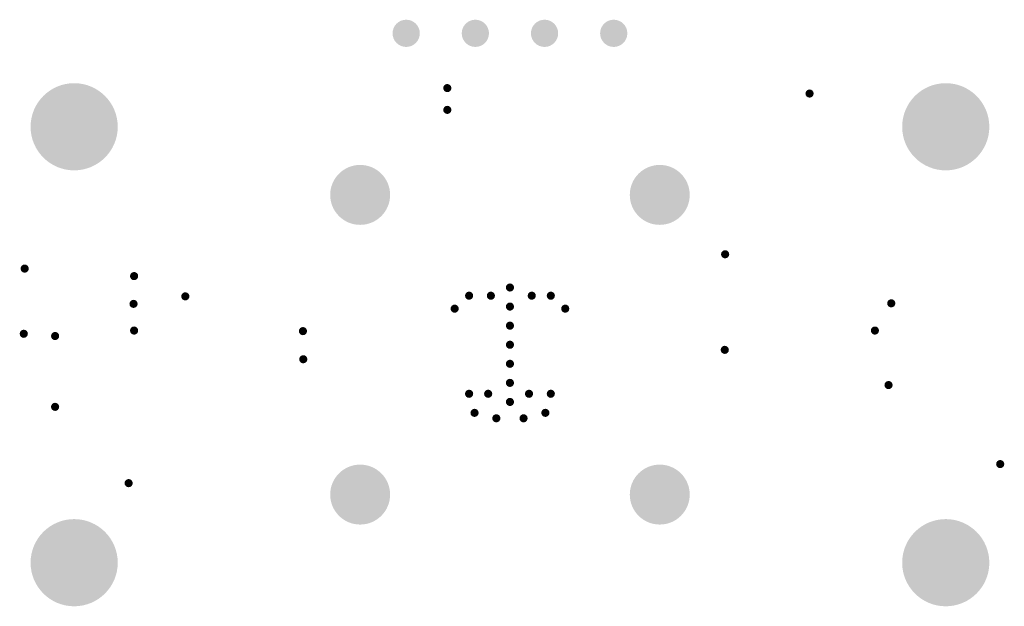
# Model space of a CAD drawing. Header units: inches. Extents: x 2.5 to 38.7, y 3.1 to 24.6.
import ezdxf

# ---------------------------------------------------------------- set-up
doc = ezdxf.new("R2010")
doc.units = ezdxf.units.IN
doc.layers.add('Pad Holes', color=156, linetype='Continuous')
doc.layers.add('Via Holes', color=16, linetype='Continuous')

# ---------------------------------------------------------------- blocks, each defined once
blk = doc.blocks.new('PIN_HEADER_2_54___VERT__1_4POS_F_________1_2318')
at = {"layer": 'Pad Holes'}
h = blk.add_hatch(color=7, dxfattribs=at)
edge = h.paths.add_edge_path()
edge.add_arc((-3.81, 0), 0.5, 0, 360)
h = blk.add_hatch(color=7, dxfattribs=at)
edge = h.paths.add_edge_path()
edge.add_arc((-1.27, 0), 0.5, 0, 360)
h = blk.add_hatch(color=7, dxfattribs=at)
edge = h.paths.add_edge_path()
edge.add_arc((1.27, 0), 0.5, 0, 360)
h = blk.add_hatch(color=7, dxfattribs=at)
edge = h.paths.add_edge_path()
edge.add_arc((3.81, 0), 0.5, 0, 360)

msp = doc.modelspace()

# ---------------------------------------------------------------- hatches: boundary and pattern name
at = {"layer": 'Pad Holes'}
h = msp.add_hatch(color=7, dxfattribs=at)
edge = h.paths.add_edge_path()
edge.add_arc((4.5, 20.68), 1.6, 0, 360)
h = msp.add_hatch(color=7, dxfattribs=at)
edge = h.paths.add_edge_path()
edge.add_arc((36.5, 20.68), 1.6, 0, 360)
h = msp.add_hatch(color=7, dxfattribs=at)
edge = h.paths.add_edge_path()
edge.add_arc((15, 18.18), 1.1, 0, 360)
h = msp.add_hatch(color=7, dxfattribs=at)
edge = h.paths.add_edge_path()
edge.add_arc((26, 18.18), 1.1, 0, 360)
h = msp.add_hatch(color=7, dxfattribs=at)
edge = h.paths.add_edge_path()
edge.add_arc((15, 7.18), 1.1, 0, 360)
h = msp.add_hatch(color=7, dxfattribs=at)
edge = h.paths.add_edge_path()
edge.add_arc((26, 7.18), 1.1, 0, 360)
h = msp.add_hatch(color=7, dxfattribs=at)
edge = h.paths.add_edge_path()
edge.add_arc((4.5, 4.68), 1.6, 0, 360)
h = msp.add_hatch(color=7, dxfattribs=at)
edge = h.paths.add_edge_path()
edge.add_arc((36.5, 4.68), 1.6, 0, 360)
at = {"layer": 'Via Holes'}
h = msp.add_hatch(color=7, dxfattribs=at)
edge = h.paths.add_edge_path()
edge.add_arc((18.2, 22.1), 0.15, 0, 360)
h = msp.add_hatch(color=7, dxfattribs=at)
edge = h.paths.add_edge_path()
edge.add_arc((31.5, 21.9), 0.15, 0, 360)
h = msp.add_hatch(color=7, dxfattribs=at)
edge = h.paths.add_edge_path()
edge.add_arc((18.2, 21.3), 0.15, 0, 360)
h = msp.add_hatch(color=7, dxfattribs=at)
edge = h.paths.add_edge_path()
edge.add_arc((28.4, 16), 0.15, 0, 360)
h = msp.add_hatch(color=7, dxfattribs=at)
edge = h.paths.add_edge_path()
edge.add_arc((2.683, 15.475), 0.15, 0, 360)
h = msp.add_hatch(color=7, dxfattribs=at)
edge = h.paths.add_edge_path()
edge.add_arc((6.7, 15.2), 0.15, 0, 360)
h = msp.add_hatch(color=7, dxfattribs=at)
edge = h.paths.add_edge_path()
edge.add_arc((20.5, 14.78), 0.15, 0, 360)
h = msp.add_hatch(color=7, dxfattribs=at)
edge = h.paths.add_edge_path()
edge.add_arc((8.581, 14.456), 0.15, 0, 360)
h = msp.add_hatch(color=7, dxfattribs=at)
edge = h.paths.add_edge_path()
edge.add_arc((19, 14.48), 0.15, 0, 360)
h = msp.add_hatch(color=7, dxfattribs=at)
edge = h.paths.add_edge_path()
edge.add_arc((19.8, 14.48), 0.15, 0, 360)
h = msp.add_hatch(color=7, dxfattribs=at)
edge = h.paths.add_edge_path()
edge.add_arc((21.3, 14.48), 0.15, 0, 360)
h = msp.add_hatch(color=7, dxfattribs=at)
edge = h.paths.add_edge_path()
edge.add_arc((22, 14.48), 0.15, 0, 360)
h = msp.add_hatch(color=7, dxfattribs=at)
edge = h.paths.add_edge_path()
edge.add_arc((6.68, 14.18), 0.15, 0, 360)
h = msp.add_hatch(color=7, dxfattribs=at)
edge = h.paths.add_edge_path()
edge.add_arc((18.47, 14.004), 0.15, 0, 360)
h = msp.add_hatch(color=7, dxfattribs=at)
edge = h.paths.add_edge_path()
edge.add_arc((20.5, 14.08), 0.15, 0, 360)
h = msp.add_hatch(color=7, dxfattribs=at)
edge = h.paths.add_edge_path()
edge.add_arc((22.53, 14.004), 0.15, 0, 360)
h = msp.add_hatch(color=7, dxfattribs=at)
edge = h.paths.add_edge_path()
edge.add_arc((34.5, 14.2), 0.15, 0, 360)
h = msp.add_hatch(color=7, dxfattribs=at)
edge = h.paths.add_edge_path()
edge.add_arc((20.5, 13.38), 0.15, 0, 360)
h = msp.add_hatch(color=7, dxfattribs=at)
edge = h.paths.add_edge_path()
edge.add_arc((2.65, 13.082), 0.15, 0, 360)
h = msp.add_hatch(color=7, dxfattribs=at)
edge = h.paths.add_edge_path()
edge.add_arc((3.8, 13), 0.15, 0, 360)
h = msp.add_hatch(color=7, dxfattribs=at)
edge = h.paths.add_edge_path()
edge.add_arc((6.7, 13.2), 0.15, 0, 360)
h = msp.add_hatch(color=7, dxfattribs=at)
edge = h.paths.add_edge_path()
edge.add_arc((12.9, 13.18), 0.15, 0, 360)
h = msp.add_hatch(color=7, dxfattribs=at)
edge = h.paths.add_edge_path()
edge.add_arc((33.9, 13.2), 0.15, 0, 360)
h = msp.add_hatch(color=7, dxfattribs=at)
edge = h.paths.add_edge_path()
edge.add_arc((20.5, 12.68), 0.15, 0, 360)
h = msp.add_hatch(color=7, dxfattribs=at)
edge = h.paths.add_edge_path()
edge.add_arc((12.912, 12.147), 0.15, 0, 360)
h = msp.add_hatch(color=7, dxfattribs=at)
edge = h.paths.add_edge_path()
edge.add_arc((28.387, 12.492), 0.15, 0, 360)
h = msp.add_hatch(color=7, dxfattribs=at)
edge = h.paths.add_edge_path()
edge.add_arc((20.5, 11.98), 0.15, 0, 360)
h = msp.add_hatch(color=7, dxfattribs=at)
edge = h.paths.add_edge_path()
edge.add_arc((20.5, 11.28), 0.15, 0, 360)
h = msp.add_hatch(color=7, dxfattribs=at)
edge = h.paths.add_edge_path()
edge.add_arc((34.4, 11.2), 0.15, 0, 360)
h = msp.add_hatch(color=7, dxfattribs=at)
edge = h.paths.add_edge_path()
edge.add_arc((19, 10.88), 0.15, 0, 360)
h = msp.add_hatch(color=7, dxfattribs=at)
edge = h.paths.add_edge_path()
edge.add_arc((19.7, 10.88), 0.15, 0, 360)
h = msp.add_hatch(color=7, dxfattribs=at)
edge = h.paths.add_edge_path()
edge.add_arc((21.2, 10.88), 0.15, 0, 360)
h = msp.add_hatch(color=7, dxfattribs=at)
edge = h.paths.add_edge_path()
edge.add_arc((22, 10.88), 0.15, 0, 360)
h = msp.add_hatch(color=7, dxfattribs=at)
edge = h.paths.add_edge_path()
edge.add_arc((3.8, 10.4), 0.15, 0, 360)
h = msp.add_hatch(color=7, dxfattribs=at)
edge = h.paths.add_edge_path()
edge.add_arc((20.5, 10.58), 0.15, 0, 360)
h = msp.add_hatch(color=7, dxfattribs=at)
edge = h.paths.add_edge_path()
edge.add_arc((19.2, 10.18), 0.15, 0, 360)
h = msp.add_hatch(color=7, dxfattribs=at)
edge = h.paths.add_edge_path()
edge.add_arc((20, 9.98), 0.15, 0, 360)
h = msp.add_hatch(color=7, dxfattribs=at)
edge = h.paths.add_edge_path()
edge.add_arc((21, 9.98), 0.15, 0, 360)
h = msp.add_hatch(color=7, dxfattribs=at)
edge = h.paths.add_edge_path()
edge.add_arc((21.8, 10.18), 0.15, 0, 360)
h = msp.add_hatch(color=7, dxfattribs=at)
edge = h.paths.add_edge_path()
edge.add_arc((38.5, 8.3), 0.15, 0, 360)
h = msp.add_hatch(color=7, dxfattribs=at)
edge = h.paths.add_edge_path()
edge.add_arc((6.5, 7.6), 0.15, 0, 360)

# ---------------------------------------------------------------- block references
msp.add_blockref('PIN_HEADER_2_54___VERT__1_4POS_F_________1_2318', (20.5, 24.11))

doc.saveas('drawing.dxf')
